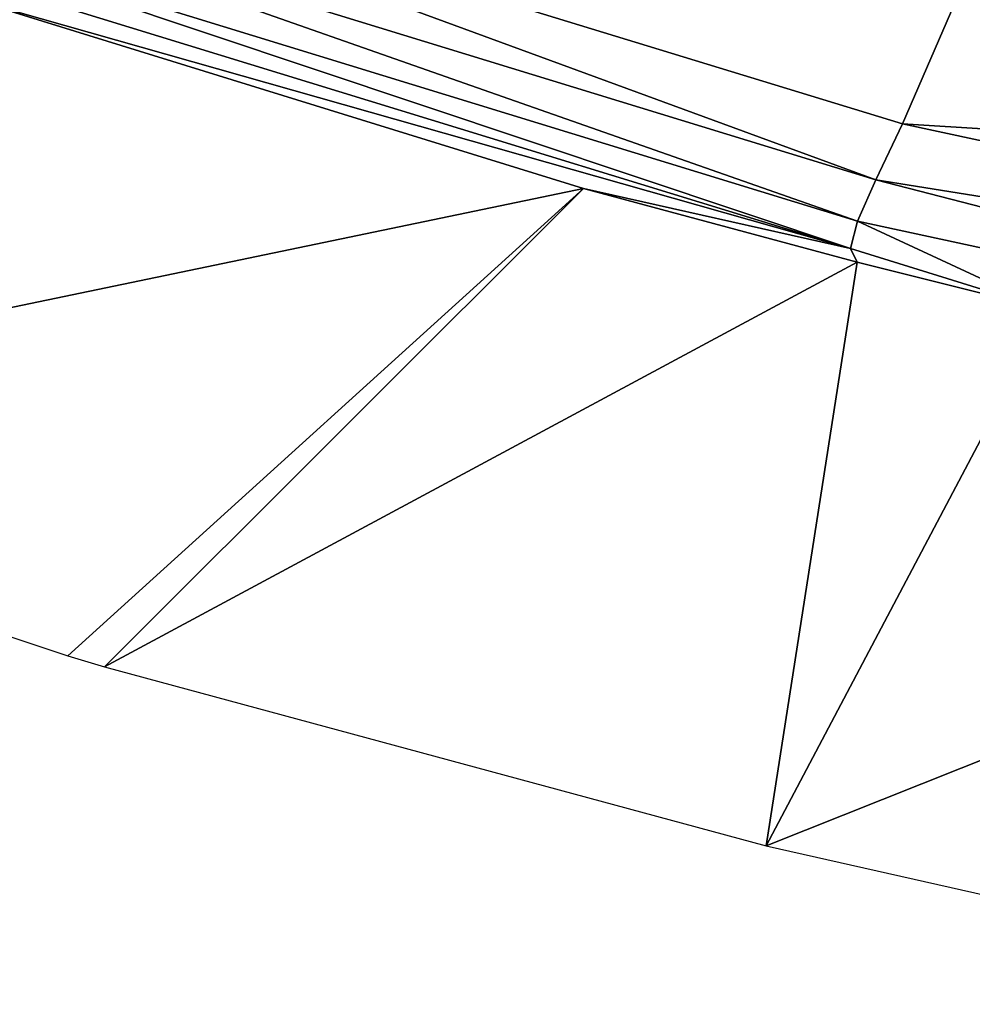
# Model space of a CAD drawing. Extents: x -40 to 134, y -24 to 24.
# Tile 35 of 256: x -12.932 to -12.047, y -19.509 to -18.594. Entities that reach past the tile are written whole.
import ezdxf

# ---------------------------------------------------------------- set-up
doc = ezdxf.new("R2010")
doc.units = 0
doc.layers.add('LAYER_01', color=7, linetype='CONTINUOUS')

msp = doc.modelspace()

# ---------------------------------------------------------------- meshes
at = {"layer": 'LAYER_01'}
mesh = msp.add_polyface(dxfattribs=at)
corners = [(-7.066062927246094, -19.48520660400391, 127.1683578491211), (-19.49868011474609, -2.140587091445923, 127.1683578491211), (-19.48133850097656, -7.741594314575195, 127.1683578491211), (-18.41437339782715, -14.22583389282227, 127.1683578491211), (-19.4253044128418, -9.531954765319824, 127.1683578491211), (-18.56503295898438, -13.86667728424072, 127.1683578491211), (-19.31304550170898, -10.78469562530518, 127.1683578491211), (-19.5606746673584, -11.65758895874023, 127.0418014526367), (-19.66864967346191, -10.94833564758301, 127.0417327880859), (-19.72133636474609, -10.97102451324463, 126.9711380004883), (-19.94438362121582, -8.107662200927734, 126.8844833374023), (-19.89301490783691, -9.550691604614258, 126.8849258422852), (-19.85402488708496, -9.537452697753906, 126.9707717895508), (-19.64866065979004, -11.70419216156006, 126.8853607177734), (-19.75883483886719, -10.98973941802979, 126.8852767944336), (-19.78125381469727, -11.00245475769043, 126.7843017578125), (-19.72490882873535, -11.44828987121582, 126.6683578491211), (-19.78938865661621, -11.00722789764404, 126.6683578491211), (-19.87285614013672, -10.25324821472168, 126.6683578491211), (-19.95542144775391, -8.906771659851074, 126.6683578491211), (-19.92425346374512, -9.563217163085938, 126.6683578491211), (-19.91647148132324, -9.559819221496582, 126.784065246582), (-19.79959297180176, -9.52171516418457, 127.0414199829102), (-19.64474487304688, -9.489206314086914, 127.1363830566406), (-19.51727104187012, -10.89914226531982, 127.1364974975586), (-19.13421249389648, -11.90561103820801, 127.1683578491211), (-19.41186904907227, -11.60046100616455, 127.1365280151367), (-19.41186904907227, -11.60046100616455, 127.1365280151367), (-19.51727104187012, -10.89914226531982, 127.1364974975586), (-19.64474487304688, -9.489206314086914, 127.1363830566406), (-19.95542144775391, -8.906771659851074, 5), (-19.87285614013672, -10.25324821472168, 5), (-19.53125953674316, -12.43342590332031, 126.6683578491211), (-19.72490882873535, -11.44828987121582, 5)]
mesh.append_faces([[corners[k] for k in face] for face in [(0, 1, 2, 2), (3, 2, 4, 4), (5, 4, 6, 6), (7, 8, 9, 9), (10, 11, 12, 12), (13, 7, 9, 9), (9, 14, 13, 13), (13, 14, 15, 15), (16, 13, 15, 15), (15, 17, 16, 16), (18, 17, 15, 15), (19, 20, 21, 21), (21, 20, 18, 18), (15, 21, 18, 18), (11, 21, 15, 15), (15, 14, 11, 11), (12, 11, 14, 14), (14, 9, 12, 12), (22, 12, 9, 9), (9, 8, 22, 22), (6, 4, 23, 23), (23, 24, 6, 6), (25, 6, 24, 24), (24, 26, 25, 25), (8, 7, 27, 27), (27, 28, 8, 8), (22, 8, 28, 28), (28, 29, 22, 22), (30, 31, 18, 18), (18, 20, 30, 30), (32, 16, 33, 33), (31, 33, 16, 16), (16, 17, 31, 31), (17, 18, 31, 31)]])
mesh = msp.add_polyface(dxfattribs=at)
corners = [(-14.07339286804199, -17.98432350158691, 157.8383636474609), (-14.10506153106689, -18.03201484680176, 157.7637481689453), (-13.13781929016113, -18.43603324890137, 157.8824920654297), (-13.10914134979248, -18.38607215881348, 157.9567718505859), (-12.13630771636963, -18.74296379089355, 158.0052642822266), (-12.11136817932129, -18.69087791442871, 158.0791473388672), (-11.09323120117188, -18.90952110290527, 158.2038116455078), (-11.12733459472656, -19.00298881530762, 158.0422515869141), (-12.15333366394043, -18.78137016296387, 157.916748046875), (-13.15758228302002, -18.4730396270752, 157.7937164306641), (-14.1269063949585, -18.06760025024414, 157.6747894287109), (-11.12422847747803, -19.04086303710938, 157.8233795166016), (-10.86474418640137, -19.08416938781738, 157.8551940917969), (-11.33462238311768, -19.00229072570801, 157.797607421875), (-13.16617012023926, -18.49783897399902, 157.6907501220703), (-13.16132354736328, -18.51117706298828, 157.5739288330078), (-12.98461055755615, -18.57271575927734, 157.5955505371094), (-12.15998649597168, -18.80666351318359, 157.81396484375), (-13.90274143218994, -18.21314239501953, 157.4832153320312), (-13.37752914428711, -18.43113327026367, 157.5474700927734), (-12.40799713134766, -18.7509880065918, 157.6661376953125), (-12.15380859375, -18.81941604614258, 157.697265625), (-11.9749755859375, -18.86409187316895, 157.7191619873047), (-12.04758548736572, -18.54338645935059, 158.1816253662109), (-11.98165893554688, -18.33434677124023, 158.2213592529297), (-12.27503490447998, -18.25572395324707, 158.1853332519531), (-13.03407573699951, -18.24429702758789, 158.0605316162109), (-13.9880542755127, -17.84930610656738, 157.9433746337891), (-13.22299385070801, -17.94096565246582, 158.0689392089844), (-12.95045852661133, -18.04173469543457, 158.1024017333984), (-10.531813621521, -18.61684226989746, 158.3993682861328), (-10.99215888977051, -18.5444221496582, 158.3428497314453), (-11.0416088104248, -18.75761222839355, 158.3050231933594), (-11.6512451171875, -18.41350936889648, 158.2619171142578), (-11.55667877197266, -19.5092830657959, 135.2131500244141), (-10.15427780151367, -19.18070793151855, 157.9423217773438), (-11.79373741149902, -19.46212959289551, 135.3287811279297), (-12.23822116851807, -19.36196136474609, 135.5455627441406), (-13.81038570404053, -18.8629322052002, 136.3123626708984), (-13.50701999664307, -18.97925758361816, 136.1643981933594), (-12.85346794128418, -19.1956672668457, 135.8456420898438), (-12.88767147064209, -19.1854076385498, 135.8623199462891)]
mesh.append_faces([[corners[k] for k in face] for face in [(0, 1, 2, 2), (2, 3, 0, 0), (3, 2, 4, 4), (4, 5, 3, 3), (6, 5, 4, 4), (4, 7, 6, 6), (4, 8, 7, 7), (8, 4, 2, 2), (2, 9, 8, 8), (9, 2, 1, 1), (1, 10, 9, 9), (7, 11, 12, 12), (13, 11, 7, 7), (14, 15, 16, 16), (17, 14, 16, 16), (18, 19, 14, 14), (19, 15, 14, 14), (16, 20, 17, 17), (20, 21, 17, 17), (17, 21, 22, 22), (22, 13, 7, 7), (7, 8, 22, 22), (22, 8, 17, 17), (17, 8, 9, 9), (9, 14, 17, 17), (14, 9, 10, 10), (23, 24, 25, 25), (26, 23, 25, 25), (27, 26, 28, 28), (26, 29, 28, 28), (25, 29, 26, 26), (30, 31, 32, 32), (23, 32, 31, 31), (31, 33, 23, 23), (33, 24, 23, 23), (0, 3, 26, 26), (23, 26, 3, 3), (3, 5, 23, 23), (32, 23, 5, 5), (5, 6, 32, 32), (34, 35, 12, 12), (34, 12, 11, 11), (36, 34, 11, 11), (11, 13, 36, 36), (37, 36, 13, 13), (15, 19, 38, 38), (38, 39, 15, 15), (39, 16, 15, 15), (39, 20, 16, 16), (37, 13, 22, 22), (37, 22, 21, 21), (40, 37, 21, 21), (21, 20, 40, 40), (41, 40, 20, 20), (20, 39, 41, 41)]])

doc.saveas('drawing.dxf')
